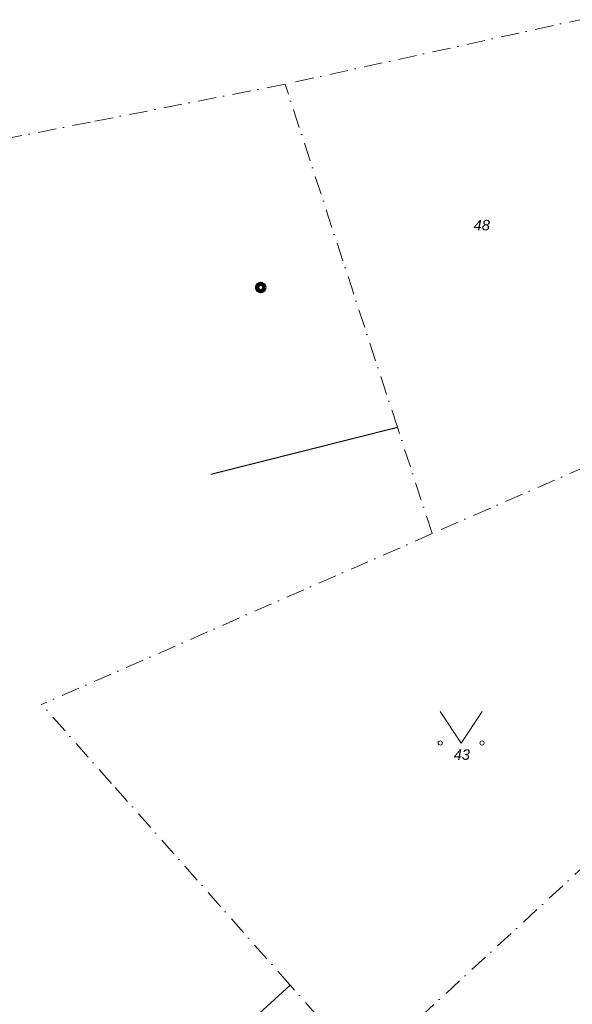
# Model space of a CAD drawing. Header units: millimetres. Extents: x 1001806 to 1216649, y -881308 to -714934.
# Tile 2 of 15: x 1038129 to 1064552, y -825766 to -778704. Entities that reach past the tile are written whole.
import ezdxf

# ---------------------------------------------------------------- set-up
doc = ezdxf.new("R2010")
doc.units = ezdxf.units.MM
doc.header["$MEASUREMENT"] = 0
doc.linetypes.add('ČÁRA ČERCHOVANÁ 3', pattern=[1675.694406, 881.944418, -440.972209, 0, -352.777779])
doc.layers.add('2 - ČÁRA HLAVNÍ.2D', color=7, linetype='Continuous')
doc.layers.add('Nové_3 - SVĚTLA.3D', color=7, linetype='Continuous')
doc.styles.add('GENEROVANÝ_STYL_6', font='ariali.ttf')

msp = doc.modelspace()

# ---------------------------------------------------------------- linework, layer by layer
at = {"layer": '2 - ČÁRA HLAVNÍ.2D', "color": 0, "linetype": 'ČÁRA ČERCHOVANÁ 3', "lineweight": 15}
for points in [[(1066919.156, -778268.21), (1050819.084, -781788.227)], [(1050819.084, -781788.227), (1041519.156, -783598.33), (1030549.178, -785738.28), (1028819.156, -786078.357)], [(1057849.239, -803268.16), (1056189.42, -798188.16), (1050819.084, -781788.227)], [(1065239.228, -800038.127), (1057849.239, -803268.16)], [(1057849.239, -803268.16), (1039179.181, -811438.141)], [(1054609.328, -828848.077), (1051059.325, -824848.282), (1042519.281, -815208.277), (1039179.181, -811438.141)], [(1069019.242, -815558.232), (1054609.328, -828848.077)]]:
    msp.add_lwpolyline(points, dxfattribs=at)
at = {"layer": '2 - ČÁRA HLAVNÍ.2D', "color": 0, "linetype": 'Continuous', "lineweight": 100}
msp.add_lwpolyline([(1049827.46, -791507.388, -0.414213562), (1049652.447, -791682.401, -0.414213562), (1049477.434, -791507.388, -0.414213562), (1049652.447, -791332.375, -0.414213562)], format="xyb", close=True, dxfattribs=at)
at = {"layer": '2 - ČÁRA HLAVNÍ.2D', "color": 0, "linetype": 'Continuous', "lineweight": 30}
for points in [[(1047269.081, -800428.299), (1056189.42, -798188.16)], [(1046819.289, -828728.132), (1051059.325, -824848.282)]]:
    msp.add_lwpolyline(points, dxfattribs=at)
at = {"layer": '2 - ČÁRA HLAVNÍ.2D', "color": 0, "linetype": 'Continuous', "lineweight": 0}
msp.add_lwpolyline([(1058234.623, -811776.807), (1059234.748, -813278.23), (1060234.873, -811776.807)], dxfattribs=at)
for points in [[(1058334.726, -813277.69, -0.414213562), (1058234.713, -813377.702, -0.414213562), (1058134.701, -813277.69, -0.414213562), (1058234.713, -813177.677, -0.414213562)], [(1060334.733, -813277.69, -0.414213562), (1060234.72, -813377.702, -0.414213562), (1060134.708, -813277.69, -0.414213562), (1060234.72, -813177.677, -0.414213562)]]:
    msp.add_lwpolyline(points, format="xyb", close=True, dxfattribs=at)

# ---------------------------------------------------------------- texts
at = {"layer": 'Nové_3 - SVĚTLA.3D', "color": 0, "linetype": 'Continuous', "lineweight": 0, "char_height": 500, "attachment_point": 1, "style": 'GENEROVANÝ_STYL_6'}
for s, insert in [('\\A1;{\\pql;\\fArial|b0|i1|c0|p0;\\W1.000000;48}', (1059833.193, -788273.689)), ('\\A1;{\\pql;\\fArial|b0|i1|c0|p0;\\W1.000000;43}', (1058881.273, -813581.259))]:
    msp.add_mtext(s, dxfattribs=dict(at, insert=insert))

doc.saveas('drawing.dxf')
